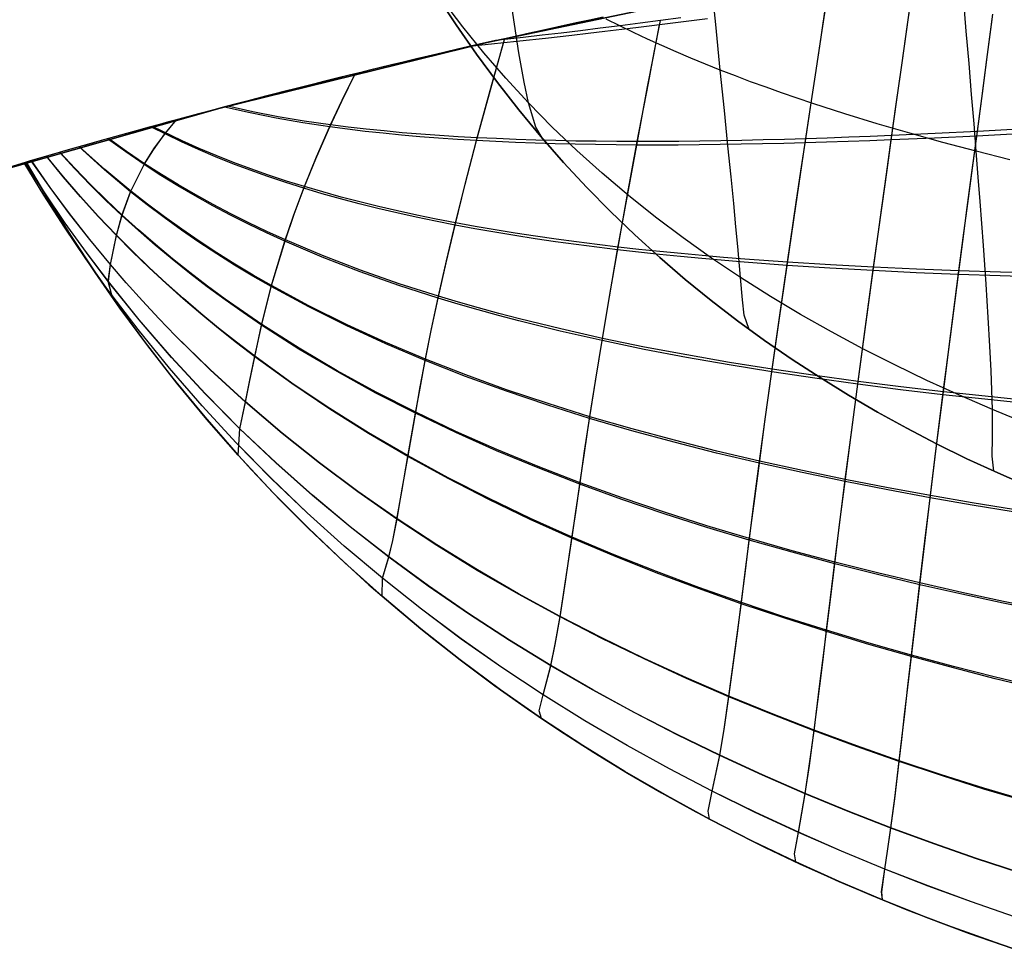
# Model space of a CAD drawing. Header units: millimetres. Extents: x -58 to 58, y -58 to 58.
# Tile 52 of 74: x -15.33 to -8.58, y 46.92 to 53.29. Entities that reach past the tile are written whole.
import ezdxf

# ---------------------------------------------------------------- set-up
doc = ezdxf.new("R2010")
doc.units = ezdxf.units.MM
doc.header["$MEASUREMENT"] = 0
doc.layers.add('Predefinito', color=5, linetype='Continuous')

msp = doc.modelspace()

# ---------------------------------------------------------------- linework, layer by layer
at = {"layer": 'Predefinito', "color": 9}
for points in [[(21.0733, 50.261), (19.326, 50.9584), (17.5556, 51.5951), (15.7642, 52.1703), (13.9541, 52.6833), (12.1274, 53.1336), (10.2862, 53.5205), (8.4327, 53.8437), (6.5692, 54.1026), (4.6979, 54.2971), (2.821, 54.4269), (0.9407, 54.4919), (-0.9407, 54.4919), (-2.821, 54.4269), (-4.6979, 54.2971), (-6.5692, 54.1026), (-8.4327, 53.8437), (-10.2862, 53.5205), (-12.1274, 53.1336), (-13.9541, 52.6833), (-15.7642, 52.1703)], [(-15.7642, 52.1703), (-13.9541, 52.6833), (-12.1274, 53.1336), (-10.2862, 53.5205), (-8.4327, 53.8437), (-6.5692, 54.1026), (-4.6979, 54.2971), (-2.821, 54.4269), (-0.9407, 54.4919), (0.9407, 54.4919), (2.821, 54.4269), (4.6979, 54.2971), (6.5692, 54.1026), (8.4327, 53.8437), (10.2862, 53.5205), (12.1274, 53.1336), (13.9541, 52.6833), (15.7642, 52.1703), (17.5556, 51.5951), (19.326, 50.9584), (21.0733, 50.261)], [(-12.4717, 53.4601), (-12.3368, 53.2539), (-12.1978, 53.0538), (-12.0546, 52.8596), (-11.9074, 52.6713), (-11.7561, 52.4887), (-11.6009, 52.3119), (-11.4418, 52.1406), (-11.2789, 51.9748), (-11.1122, 51.8145), (-10.9418, 51.6595), (-10.7677, 51.5097), (-10.59, 51.3651), (-10.4088, 51.2256), (-10.224, 51.091), (-10.0358, 50.9613), (-9.8443, 50.8365), (-9.6494, 50.7163), (-9.4513, 50.6007), (-9.25, 50.4897), (-9.0455, 50.3831), (-8.8379, 50.2809), (-8.6273, 50.1829), (-8.4138, 50.0891)], [(-8.4138, 50.0891), (-8.6273, 50.1829), (-8.8379, 50.2809), (-9.0455, 50.3831), (-9.25, 50.4897), (-9.4513, 50.6007), (-9.6494, 50.7163), (-9.8443, 50.8365), (-10.0358, 50.9613), (-10.224, 51.091), (-10.4088, 51.2256), (-10.59, 51.3651), (-10.7677, 51.5097), (-10.9418, 51.6595), (-11.1122, 51.8145), (-11.2789, 51.9748), (-11.4418, 52.1406), (-11.6009, 52.3119), (-11.7561, 52.4887), (-11.9074, 52.6713), (-12.0546, 52.8596), (-12.1978, 53.0538), (-12.3368, 53.2539), (-12.4717, 53.4601)], [(-12.4717, 53.4601), (-12.3368, 53.2539), (-12.1978, 53.0538), (-12.0546, 52.8596), (-11.9074, 52.6713), (-11.7561, 52.4887), (-11.6009, 52.3119), (-11.4418, 52.1406), (-11.2789, 51.9748), (-11.1122, 51.8145), (-10.9418, 51.6595), (-10.7677, 51.5097), (-10.59, 51.3651), (-10.4088, 51.2256), (-10.224, 51.091), (-10.0358, 50.9613), (-9.8443, 50.8365), (-9.6494, 50.7163), (-9.4513, 50.6007), (-9.25, 50.4897), (-9.0455, 50.3831), (-8.8379, 50.2809), (-8.6273, 50.1829), (-8.4138, 50.0891)], [(-15.2827, 52.3134), (-16.7613, 51.8585), (-18.2264, 51.3619)], [(-15.2828, 52.3134), (-15.1316, 52.0572), (-14.9751, 51.8064), (-14.8134, 51.5609), (-14.6465, 51.3208), (-14.4747, 51.0863), (-14.2979, 50.8573), (-14.1164, 50.6341), (-13.9301, 50.4165), (-13.7394, 50.2049), (-13.5443, 49.9991), (-13.345, 49.7992), (-13.1417, 49.6053), (-12.9347, 49.4172), (-12.724, 49.2352), (-12.5099, 49.0591), (-12.2925, 48.8889), (-12.0721, 48.7248), (-11.8488, 48.5665), (-11.6229, 48.4141), (-11.3943, 48.2673), (-11.1635, 48.1262), (-10.9304, 47.9907), (-10.6953, 47.8607), (-10.4583, 47.736), (-10.2196, 47.6166), (-9.9793, 47.5024), (-9.7375, 47.3932), (-9.4943, 47.2888), (-9.2497, 47.1893), (-9.004, 47.0943), (-8.5093, 46.9178)]]:
    msp.add_lwpolyline(points, dxfattribs=at)
at = {"layer": 'Predefinito', "color": 9, "extrusion": (0.995325, -0.042595, 0.086687)}
msp.add_lwpolyline([(52.6945, 31.3636), (52.7715, 31.2078)], dxfattribs=at)
at = {"layer": 'Predefinito', "color": 9, "extrusion": (0.995017, -0.042676, -0.090111)}
msp.add_lwpolyline([(52.6384, 346.8748), (52.7248, 347.0563)], dxfattribs=at)
at = {"layer": 'Predefinito', "color": 9, "extrusion": (0, 1, 0)}
msp.add_lwpolyline([(15.2828, 320), (15.2827, 60.0019)], dxfattribs=at)
at = {"layer": 'Predefinito', "color": 9, "extrusion": (1, 0, 0)}
for points in [[(50.4165, 60), (50.4165, 320)], [(48.8889, 60), (48.8889, 320)], [(47.736, 60), (47.736, 320)]]:
    msp.add_lwpolyline(points, dxfattribs=at)
at = {"layer": 'Predefinito', "color": 9}
for points in [[(-10.3288, 51.1664, 60), (-10.3638, 51.2649, 54.8763), (-10.3751, 51.3692, 52.3154), (-10.3883, 51.5223, 49.7557), (-10.4078, 51.7357, 47.1997), (-10.4207, 51.871, 45.9258), (-10.436, 52.0291, 44.6566), (-10.4541, 52.2128, 43.3935), (-10.4752, 52.4247, 42.1379), (-10.4996, 52.6677, 40.8911), (-10.5274, 52.9445, 39.6545), (-10.5591, 53.2573, 38.4302), (-10.5945, 53.6066, 37.2217), (-10.6336, 53.9922, 36.0334), (-10.6765, 54.4139, 34.8696), (-10.6992, 54.6384, 34.2981), (-10.7229, 54.8718, 33.7344), (-10.7476, 55.1142, 33.1788), (-10.7731, 55.3656, 32.6321), (-10.7995, 55.6259, 32.0946), (-10.8268, 55.8952, 31.5669), (-10.855, 56.1733, 31.0496), (-10.8841, 56.4604, 30.5432)], [(-10.3288, 51.1664, 320), (-10.3638, 51.2649, 325.1237), (-10.3751, 51.3692, 327.6846), (-10.3883, 51.5223, 330.2443), (-10.4078, 51.7357, 332.8003), (-10.4207, 51.871, 334.0742), (-10.436, 52.0291, 335.3434), (-10.4541, 52.2128, 336.6065), (-10.4752, 52.4247, 337.8621), (-10.4996, 52.6677, 339.1089), (-10.5274, 52.9445, 340.3455), (-10.5591, 53.2573, 341.5698), (-10.5945, 53.6066, 342.7783), (-10.6336, 53.9922, 343.9666), (-10.6765, 54.4139, 345.1304), (-10.6992, 54.6384, 345.7019), (-10.7229, 54.8718, 346.2656), (-10.7476, 55.1142, 346.8212), (-10.7731, 55.3656, 347.3679), (-10.7995, 55.6259, 347.9054), (-10.8268, 55.8952, 348.4331), (-10.855, 56.1733, 348.9504), (-10.8841, 56.4604, 349.4568)], [(-11.7488, 52.4802, 60), (-11.7923, 52.553, 55.1228), (-11.8412, 52.7195, 50.2476), (-11.8711, 52.8622, 47.8131), (-11.9067, 53.0623, 45.3877), (-11.9496, 53.3356, 42.9795), (-11.9743, 53.5044, 41.7844), (-12.0015, 53.6974, 40.5965), (-12.0312, 53.916, 39.4173), (-12.0635, 54.1605, 38.2493), (-12.0984, 54.4309, 37.0957), (-12.1359, 54.727, 35.9593), (-12.176, 55.0487, 34.8433), (-12.2185, 55.3959, 33.7506), (-12.2637, 55.7686, 32.6842), (-12.3113, 56.1665, 31.6472)], [(-11.7488, 52.4802, 320), (-11.7923, 52.553, 324.8772), (-11.8412, 52.7195, 329.7524), (-11.8711, 52.8622, 332.1869), (-11.9067, 53.0623, 334.6123), (-11.9496, 53.3356, 337.0205), (-11.9743, 53.5044, 338.2156), (-12.0015, 53.6974, 339.4035), (-12.0312, 53.916, 340.5827), (-12.0635, 54.1605, 341.7507), (-12.0984, 54.4309, 342.9043), (-12.1359, 54.727, 344.0407), (-12.176, 55.0487, 345.1567), (-12.2185, 55.3959, 346.2494), (-12.2637, 55.7686, 347.3158), (-12.3113, 56.1665, 348.3528)], [(-10.0111, 47.5172, 59.9964), (-10.0189, 47.5728, 56.1531), (-9.9927, 47.7202, 52.2969), (-9.9456, 47.9866, 48.4276), (-9.9173, 48.1773, 46.4806), (-9.8846, 48.4197, 44.5257), (-9.8461, 48.7248, 42.5668), (-9.8239, 48.9046, 41.5871), (-9.7994, 49.1046, 40.608), (-9.7723, 49.3265, 39.6299), (-9.7422, 49.5721, 38.6535), (-9.7086, 49.8427, 37.6802), (-9.6713, 50.139, 36.7127), (-9.6298, 50.4614, 35.7532), (-9.5838, 50.8107, 34.8034), (-9.5332, 51.1877, 33.8651), (-9.4777, 51.5935, 32.9402), (-9.4173, 52.0291, 32.0309), (-9.3852, 52.2584, 31.5828), (-9.3519, 52.4956, 31.1395), (-9.3174, 52.7409, 30.7011), (-9.2818, 52.9943, 30.2682), (-9.245, 53.2561, 29.8409), (-9.2073, 53.5264, 29.4197)], [(-10.6006, 47.8102, 59.9965), (-10.6112, 47.8654, 56.1773), (-10.5826, 48.002, 52.3462), (-10.5315, 48.2488, 48.5024), (-10.5017, 48.4266, 46.5689), (-10.4683, 48.653, 44.6279), (-10.4295, 48.9387, 42.683), (-10.4075, 49.1071, 41.7103), (-10.3834, 49.2946, 40.738), (-10.3568, 49.5027, 39.7667), (-10.3273, 49.7329, 38.7968), (-10.2946, 49.9867, 37.8296), (-10.258, 50.2644, 36.8678), (-10.2173, 50.5667, 35.9134), (-10.1721, 50.8942, 34.9679), (-10.1222, 51.2476, 34.033), (-10.0672, 51.628, 33.1105), (-10.0072, 52.0363, 32.2024), (-9.9751, 52.2513, 31.7544), (-9.9418, 52.4738, 31.3107), (-9.9072, 52.7038, 30.8717), (-9.8714, 52.9415, 30.4376), (-9.8343, 53.1871, 30.0088), (-9.7961, 53.4408, 29.5855)], [(-10.0111, 47.5172, 320.0036), (-10.0189, 47.5726, 323.8391), (-9.9929, 47.7194, 327.6874), (-9.946, 47.9845, 331.5487), (-9.9177, 48.1743, 333.4915), (-9.8852, 48.4153, 335.4424), (-9.8469, 48.7185, 337.3973), (-9.8248, 48.8972, 338.3749), (-9.8005, 49.0961, 339.3521), (-9.7735, 49.3166, 340.3282), (-9.7436, 49.5605, 341.3027), (-9.7103, 49.8294, 342.2743), (-9.6732, 50.1239, 343.2401), (-9.632, 50.4443, 344.1981), (-9.5864, 50.7915, 345.1465), (-9.5361, 51.1662, 346.0836), (-9.481, 51.5696, 347.0073), (-9.421, 52.0025, 347.9157), (-9.3891, 52.2304, 348.3634), (-9.3561, 52.4662, 348.8065), (-9.3218, 52.7099, 349.2446), (-9.2863, 52.9618, 349.6773), (-9.2498, 53.222, 350.1045), (-9.2123, 53.4906, 350.5256)], [(-8.6544, 50.1951, 60), (-8.6643, 50.2991, 54.7371), (-8.6626, 50.4273, 52.1069), (-8.6637, 50.6182, 49.4783), (-8.6724, 50.884, 46.8543), (-8.6806, 51.0524, 45.5474), (-8.6919, 51.2491, 44.2464), (-8.7066, 51.4776, 42.953), (-8.725, 51.7412, 41.6688), (-8.7474, 52.0435, 40.3958), (-8.7603, 52.2103, 39.764), (-8.7743, 52.3879, 39.1356), (-8.7894, 52.5769, 38.5109), (-8.8058, 52.7773, 37.8905), (-8.8233, 52.989, 37.2751), (-8.842, 53.212, 36.6653), (-8.8619, 53.4464, 36.0619)], [(-8.6544, 50.1951, 320), (-8.6643, 50.2991, 325.2629), (-8.6626, 50.4273, 327.8931), (-8.6637, 50.6182, 330.5217), (-8.6724, 50.884, 333.1457), (-8.6806, 51.0524, 334.4526), (-8.6919, 51.2491, 335.7536), (-8.7066, 51.4776, 337.047), (-8.725, 51.7412, 338.3312), (-8.7474, 52.0435, 339.6042), (-8.7603, 52.2103, 340.236), (-8.7743, 52.3879, 340.8644), (-8.7894, 52.5769, 341.4891), (-8.8058, 52.7773, 342.1095), (-8.8233, 52.989, 342.7249), (-8.842, 53.212, 343.3347), (-8.8619, 53.4464, 343.9381)], [(-8.4365, 50.5248, 49.4591), (-8.6637, 50.6182, 49.4783), (-8.889, 50.7158, 49.5009), (-9.1122, 50.8177, 49.527), (-9.3329, 50.9239, 49.5564), (-9.5508, 51.0345, 49.5893), (-9.7657, 51.1496, 49.6257), (-9.9771, 51.2692, 49.6656), (-10.1847, 51.3934, 49.7089), (-10.3883, 51.5223, 49.7557), (-10.5876, 51.656, 49.8061), (-10.7822, 51.7943, 49.8598), (-10.972, 51.9373, 49.9168), (-11.1568, 52.0848, 49.9771), (-11.3363, 52.2368, 50.0403), (-11.5104, 52.3934, 50.1066), (-11.6787, 52.5543, 50.1758), (-11.8412, 52.7195, 50.2476), (-11.9975, 52.8891, 50.3222), (-12.1477, 53.0628, 50.3992), (-12.2916, 53.2406, 50.4787), (-12.4291, 53.4223, 50.5604)], [(-8.4365, 50.5248, 330.5409), (-8.6637, 50.6182, 330.5217), (-8.889, 50.7158, 330.4991), (-9.1122, 50.8177, 330.473), (-9.3329, 50.9239, 330.4436), (-9.5508, 51.0345, 330.4107), (-9.7657, 51.1496, 330.3743), (-9.9771, 51.2692, 330.3344), (-10.1847, 51.3934, 330.2911), (-10.3883, 51.5223, 330.2443), (-10.5876, 51.656, 330.1939), (-10.7822, 51.7943, 330.1402), (-10.972, 51.9373, 330.0832), (-11.1568, 52.0848, 330.0229), (-11.3363, 52.2368, 329.9597), (-11.5104, 52.3934, 329.8934), (-11.6787, 52.5543, 329.8242), (-11.8412, 52.7195, 329.7524), (-11.9975, 52.8891, 329.6778), (-12.1477, 53.0628, 329.6008), (-12.2916, 53.2406, 329.5213), (-12.4291, 53.4223, 329.4396)], [(-10.6006, 47.8102, 320.0035), (-10.6112, 47.8652, 323.8148), (-10.5828, 48.0012, 327.6382), (-10.5319, 48.2469, 331.4739), (-10.5022, 48.4237, 333.4034), (-10.4689, 48.6489, 335.3404), (-10.4303, 48.9328, 337.2813), (-10.4084, 49.1003, 338.252), (-10.3844, 49.2866, 339.2223), (-10.358, 49.4933, 340.1917), (-10.3287, 49.7221, 341.1597), (-10.2962, 49.9742, 342.1251), (-10.2599, 50.2503, 343.0852), (-10.2195, 50.5507, 344.0381), (-10.1746, 50.8761, 344.9822), (-10.1251, 51.2274, 345.9158), (-10.0705, 51.6055, 346.8371), (-10.0109, 52.0114, 347.7443), (-9.946, 52.4461, 348.6352), (-9.9116, 52.6747, 349.0739), (-9.876, 52.911, 349.5078), (-9.8392, 53.1551, 349.9364), (-9.8012, 53.4072, 350.3595)], [(-12.2449, 53.1066, 349.0382), (-12.1459, 53.1293, 349.1459), (-12.0447, 53.1524, 349.2511), (-11.9412, 53.1757, 349.3539), (-11.8354, 53.1994, 349.4541), (-11.7273, 53.2234, 349.5517), (-11.6168, 53.2476, 349.6467), (-11.504, 53.2721, 349.739), (-11.3888, 53.2968, 349.8287)], [(-10.6158, 53.2966, 350.0433), (-10.8529, 53.2659, 349.9307), (-11.0873, 53.2366, 349.8094), (-11.2033, 53.2224, 349.7456), (-11.3182, 53.2086, 349.6797), (-11.4321, 53.1951, 349.6117), (-11.5449, 53.182, 349.5415), (-11.725, 53.1615, 349.4235), (-11.9017, 53.1421, 349.3002), (-12.075, 53.1238, 349.1717), (-12.2449, 53.1066, 349.0382)], [(-12.0688, 53.1469, 30.7736), (-11.9243, 53.1795, 30.6299), (-11.7697, 53.2139, 30.4862), (-11.6882, 53.2319, 30.4143), (-11.6037, 53.2504, 30.3425), (-11.516, 53.2694, 30.2706), (-11.4246, 53.2891, 30.1988), (-11.3294, 53.3094, 30.1268)], [(-10.7987, 53.3016, 29.9902), (-10.9384, 53.2832, 30.06), (-11.0769, 53.2653, 30.1329), (-11.2143, 53.2478, 30.2088), (-11.3503, 53.2308, 30.2877), (-11.4848, 53.2144, 30.3696), (-11.6178, 53.1984, 30.4544), (-11.749, 53.183, 30.5421), (-11.8784, 53.1681, 30.6326), (-12.0688, 53.1469, 30.7736)], [(-8.5451, 52.3299, 39.1011), (-8.7743, 52.3879, 39.1356), (-9.0021, 52.4483, 39.1766), (-9.2283, 52.5111, 39.2244), (-9.4523, 52.5764, 39.279), (-9.6739, 52.6444, 39.3404), (-9.8927, 52.715, 39.4086), (-10.1081, 52.7885, 39.4837), (-10.2144, 52.8264, 39.5238), (-10.3198, 52.865, 39.5657), (-10.4242, 52.9043, 39.6092), (-10.5274, 52.9445, 39.6545), (-10.6296, 52.9854, 39.7016), (-10.7306, 53.0271, 39.7503), (-10.8304, 53.0696, 39.8007), (-10.9289, 53.1129, 39.8528), (-11.0262, 53.157, 39.9064), (-11.1222, 53.2019, 39.9617), (-11.2168, 53.2476, 40.0186), (-11.31, 53.2942, 40.077)], [(-8.5451, 52.3299, 340.8989), (-8.7743, 52.3879, 340.8644), (-9.0021, 52.4483, 340.8234), (-9.2283, 52.5111, 340.7756), (-9.4523, 52.5764, 340.721), (-9.6739, 52.6444, 340.6596), (-9.8927, 52.715, 340.5914), (-10.1081, 52.7885, 340.5163), (-10.2144, 52.8264, 340.4762), (-10.3198, 52.865, 340.4343), (-10.4242, 52.9043, 340.3908), (-10.5274, 52.9445, 340.3455), (-10.6296, 52.9854, 340.2984), (-10.7306, 53.0271, 340.2497), (-10.8304, 53.0696, 340.1993), (-10.9289, 53.1129, 340.1472), (-11.0262, 53.157, 340.0936), (-11.1222, 53.2019, 340.0383), (-11.2168, 53.2476, 339.9814), (-11.31, 53.2942, 339.923)], [(-9.4169, 47.2568, 320.0035), (-9.4221, 47.3119, 323.8566), (-9.3999, 47.4671, 327.7238), (-9.3812, 47.5902, 329.6618), (-9.3588, 47.7488, 331.6051), (-9.3328, 47.9499, 333.5586), (-9.302, 48.205, 335.5206), (-9.2843, 48.3564, 336.5034), (-9.2647, 48.5258, 337.4866), (-9.2428, 48.7149, 338.4699), (-9.2185, 48.9252, 339.4524), (-9.1914, 49.1585, 340.4339), (-9.1612, 49.4166, 341.4134), (-9.1274, 49.7011, 342.3897), (-9.0898, 50.0127, 343.3598), (-9.0481, 50.3518, 344.3214), (-9.002, 50.7194, 345.2728), (-8.9513, 51.1161, 346.2119), (-8.8958, 51.5432, 347.1367), (-8.8663, 51.7684, 347.593), (-8.8356, 52.0015, 348.0449), (-8.8037, 52.2428, 348.4921), (-8.7706, 52.4924, 348.9342), (-8.7364, 52.7504, 349.371), (-8.7012, 53.0169, 349.802), (-8.665, 53.2922, 350.2269)], [(-9.4169, 47.2568, 59.9965), (-9.422, 47.3121, 56.1355), (-9.3997, 47.468, 52.2603), (-9.381, 47.5916, 50.3184), (-9.3584, 47.751, 48.371), (-9.3324, 47.9531, 46.4133), (-9.3015, 48.2097, 44.4473), (-9.2836, 48.362, 43.4625), (-9.2639, 48.5324, 42.4772), (-9.2419, 48.7226, 41.492), (-9.2175, 48.9343, 40.5074), (-9.1902, 49.169, 39.524), (-9.1597, 49.4288, 38.5426), (-9.1257, 49.7151, 37.5645), (-9.0879, 50.0287, 36.5928), (-9.0458, 50.3699, 35.6297), (-8.9994, 50.7397, 34.677), (-8.9483, 51.1389, 33.7367), (-8.8925, 51.5686, 32.8109), (-8.8628, 51.7951, 32.3541), (-8.8318, 52.0297, 31.9018), (-8.7997, 52.2725, 31.4543), (-8.7665, 52.5236, 31.0119), (-8.7321, 52.7832, 30.575), (-8.6967, 53.0514, 30.1438), (-8.6602, 53.3283, 29.7188)], [(-11.753, 48.5009, 59.9973), (-11.7693, 48.5532, 56.2464), (-11.7408, 48.6625, 52.4838), (-11.6882, 48.8623, 48.7086), (-11.6582, 49.0097, 46.8106), (-11.6251, 49.1996, 44.906), (-11.5875, 49.4409, 42.9981), (-11.5429, 49.7429, 41.0897), (-11.5172, 49.9199, 40.1362), (-11.4887, 50.1159, 39.1837), (-11.4569, 50.3321, 38.2333), (-11.4211, 50.5688, 37.2873), (-11.3806, 50.8264, 36.3473), (-11.3352, 51.1056, 35.4146), (-11.2844, 51.407, 34.4908), (-11.2278, 51.7316, 33.5773), (-11.1651, 52.0803, 32.6756), (-11.096, 52.4543, 31.7876), (-11.0204, 52.8548, 30.915), (-10.9802, 53.0654, 30.4852), (-10.9384, 53.2832, 30.06)], [(-11.753, 48.5009, 320.0027), (-11.7693, 48.5531, 323.7459), (-11.741, 48.6619, 327.5008), (-11.6886, 48.8608, 331.2682), (-11.6586, 49.0073, 333.1622), (-11.6257, 49.1961, 335.0628), (-11.5882, 49.4359, 336.9669), (-11.5439, 49.7361, 338.8714), (-11.5184, 49.9119, 339.8229), (-11.4901, 50.1067, 340.7735), (-11.4585, 50.3215, 341.7221), (-11.4229, 50.5567, 342.6665), (-11.3828, 50.8127, 343.6049), (-11.3377, 51.0902, 344.5361), (-11.2873, 51.3898, 345.4586), (-11.2312, 51.7125, 346.3708), (-11.169, 52.059, 347.2714), (-11.1005, 52.4307, 348.1585), (-11.0254, 52.8287, 349.0303), (-10.9855, 53.038, 349.4598), (-10.9439, 53.2544, 349.8848)], [(-12.2449, 53.1066, 349.0382), (-12.3443, 53.0836, 348.9248), (-12.4393, 53.0614, 348.8115), (-12.5301, 53.04, 348.6981), (-12.617, 53.0194, 348.5847), (-12.7002, 52.9996, 348.4713), (-12.7799, 52.9804, 348.3579), (-12.8564, 52.9619, 348.2445), (-12.9299, 52.944, 348.1312), (-13.0004, 52.9267, 348.0178), (-13.0682, 52.91, 347.9044), (-13.1962, 52.8783, 347.6776), (-13.3148, 52.8485, 347.4508), (-13.425, 52.8206, 347.224), (-13.5275, 52.7945, 346.9973), (-13.6231, 52.7699, 346.7705), (-13.7123, 52.7468, 346.5437), (-13.7957, 52.725, 346.3169), (-13.8738, 52.7045, 346.0901), (-13.9472, 52.6852, 345.8633), (-14.0812, 52.6495, 345.4098), (-14.2006, 52.6174, 344.9557), (-14.3071, 52.5886, 344.5016), (-14.4027, 52.5625, 344.0475), (-14.4889, 52.5388, 343.5934), (-14.6374, 52.4976, 342.6852), (-14.7597, 52.4633, 341.777), (-14.8614, 52.4346, 340.8702), (-14.9456, 52.4107, 339.9634), (-15.0735, 52.374, 338.1497), (-15.2206, 52.3315, 334.5221), (-15.2828, 52.3134, 320)], [(-12.0688, 53.1469, 30.7736), (-12.1807, 53.1214, 30.8914), (-12.2894, 53.0963, 31.0118), (-12.3951, 53.0718, 31.135), (-12.498, 53.0477, 31.261), (-12.6009, 53.0233, 31.3937), (-12.7005, 52.9995, 31.529), (-12.7975, 52.9762, 31.6675), (-12.8912, 52.9535, 31.8084), (-12.9821, 52.9312, 31.9523), (-13.0698, 52.9096, 32.0983), (-13.1551, 52.8885, 32.2476), (-13.2372, 52.868, 32.3988), (-13.3135, 52.8488, 32.5466), (-13.3869, 52.8302, 32.6958), (-13.4576, 52.8123, 32.8464), (-13.5256, 52.7949, 32.9985), (-13.6433, 52.7646, 33.2797), (-13.7525, 52.7363, 33.564), (-13.854, 52.7097, 33.8512), (-13.9487, 52.6848, 34.1414), (-14.0278, 52.6638, 34.4025), (-14.1019, 52.644, 34.665), (-14.237, 52.6076, 35.1938), (-14.3505, 52.5767, 35.6988), (-14.4487, 52.5498, 36.1888), (-14.5353, 52.5259, 36.6714), (-14.6124, 52.5045, 37.1483), (-14.7432, 52.468, 38.0889), (-14.8972, 52.4247, 39.497), (-15.0103, 52.3922, 40.8713), (-15.1179, 52.3613, 42.6779), (-15.256, 52.3213, 47.1025), (-15.2827, 52.3134, 60.0019)], [(-12.8434, 49.3376, 320.0014), (-12.8429, 49.4615, 327.313), (-12.7982, 49.6068, 330.9887), (-12.7722, 49.7189, 332.8355), (-12.743, 49.8662, 334.6878), (-12.709, 50.0558, 336.5429), (-12.6676, 50.2951, 338.3988), (-12.616, 50.5919, 340.2533), (-12.5848, 50.7643, 341.179), (-12.549, 50.9532, 342.1015), (-12.5078, 51.1589, 343.0194), (-12.4605, 51.3818, 343.9317), (-12.4065, 51.6226, 344.8373), (-12.3451, 51.8822, 345.7349), (-12.2756, 52.1614, 346.6233), (-12.1974, 52.4616, 347.5012), (-12.1098, 52.784, 348.3669), (-12.0126, 53.1303, 349.2189)], [(-12.8433, 49.3376, 59.9986), (-12.8427, 49.4619, 52.672), (-12.7979, 49.608, 48.9887), (-12.7718, 49.7207, 47.138), (-12.7425, 49.869, 45.2819), (-12.7083, 50.0598, 43.4229), (-12.6667, 50.3006, 41.5633), (-12.6146, 50.5993, 39.705), (-12.5833, 50.7729, 38.7775), (-12.5471, 50.9629, 37.8533), (-12.5055, 51.1698, 36.9338), (-12.4578, 51.3941, 36.0199), (-12.4033, 51.6364, 35.1129), (-12.3414, 51.8976, 34.2139), (-12.2712, 52.1786, 33.3243), (-12.1923, 52.4807, 32.4453), (-12.1039, 52.8052, 31.5786), (-12.0059, 53.1538, 30.7259)], [(-13.8312, 50.3055, 60.0001), (-13.8183, 50.4858, 49.3329), (-13.7795, 50.6697, 45.7439), (-13.7525, 50.8077, 43.9453), (-13.7168, 50.9832, 42.146), (-13.6687, 51.2016, 40.3472), (-13.6019, 51.4671, 38.5523), (-13.5075, 51.7806, 36.7699), (-13.4471, 51.9563, 35.8854), (-13.3763, 52.1455, 35.0064), (-13.2934, 52.3493, 34.1339), (-13.197, 52.569, 33.269), (-13.1178, 52.7391, 32.6476), (-13.0302, 52.9194, 32.0314)], [(-13.8312, 50.3055, 319.9999), (-13.8185, 50.485, 330.6452), (-13.7799, 50.6678, 334.2268), (-13.753, 50.8049, 336.0217), (-13.7176, 50.9793, 337.8172), (-13.67, 51.1962, 339.6124), (-13.6038, 51.4601, 341.4038), (-13.5104, 51.7717, 343.183), (-13.4507, 51.9463, 344.066), (-13.3806, 52.1343, 344.9435), (-13.2987, 52.3368, 345.8146), (-13.2033, 52.555, 346.6783), (-13.1213, 52.7317, 347.3262), (-13.0302, 52.9194, 347.9684)], [(-8.488, 52.5073, 348.9838), (-8.7706, 52.4924, 348.9342), (-9.0608, 52.4786, 348.8755), (-9.3561, 52.4662, 348.8065), (-9.5041, 52.4605, 348.7678), (-9.6518, 52.4553, 348.7264), (-9.7991, 52.4505, 348.6822), (-9.946, 52.4461, 348.6352), (-10.0924, 52.4422, 348.5854), (-10.2383, 52.4388, 348.5329), (-10.3836, 52.4359, 348.4776), (-10.5283, 52.4336, 348.4194), (-10.6724, 52.4319, 348.3584), (-10.8158, 52.4308, 348.2946), (-10.9585, 52.4304, 348.228), (-11.1005, 52.4307, 348.1585), (-11.2416, 52.4317, 348.0861), (-11.3818, 52.4335, 348.0108), (-11.521, 52.4361, 347.9327), (-11.659, 52.4395, 347.8518), (-11.7957, 52.4437, 347.7682), (-11.9311, 52.4488, 347.6818), (-12.065, 52.4547, 347.5928), (-12.1974, 52.4616, 347.5012), (-12.3282, 52.4693, 347.4069), (-12.4575, 52.4781, 347.3102), (-12.5853, 52.4879, 347.2109), (-12.7117, 52.4988, 347.1091), (-12.8367, 52.5109, 347.005), (-12.9603, 52.5243, 346.8984), (-13.0825, 52.539, 346.7895), (-13.2033, 52.555, 346.6783), (-13.3886, 52.583, 346.5006), (-13.5705, 52.6148, 346.3177), (-13.7488, 52.6508, 346.1297), (-13.9238, 52.6913, 345.937)], [(-8.4839, 52.5393, 30.9624), (-8.7665, 52.5236, 31.0119), (-9.0566, 52.5089, 31.0705), (-9.3519, 52.4956, 31.1395), (-9.5, 52.4896, 31.1781), (-9.6477, 52.4839, 31.2196), (-9.795, 52.4786, 31.2637), (-9.9418, 52.4738, 31.3107), (-10.0882, 52.4694, 31.3605), (-10.2341, 52.4655, 31.413), (-10.3794, 52.4621, 31.4684), (-10.524, 52.4593, 31.5265), (-10.6681, 52.4571, 31.5875), (-10.8115, 52.4555, 31.6514), (-10.9541, 52.4546, 31.7181), (-11.096, 52.4543, 31.7876), (-11.2371, 52.4548, 31.86), (-11.3773, 52.4561, 31.9353), (-11.5164, 52.4581, 32.0135), (-11.6543, 52.461, 32.0944), (-11.7909, 52.4646, 32.1781), (-11.9262, 52.4691, 32.2645), (-12.06, 52.4745, 32.3536), (-12.1923, 52.4807, 32.4453), (-12.3229, 52.4878, 32.5396), (-12.4521, 52.496, 32.6365), (-12.5798, 52.5051, 32.7359), (-12.7061, 52.5154, 32.8377), (-12.8309, 52.5269, 32.942), (-12.9543, 52.5396, 33.0486), (-13.0763, 52.5536, 33.1577), (-13.197, 52.569, 33.269), (-13.3782, 52.5952, 33.4431), (-13.556, 52.6251, 33.6222), (-13.7305, 52.659, 33.8062), (-13.9018, 52.6971, 33.9948)], [(-14.6923, 51.3855, 319.9979), (-14.7202, 51.495, 330.2525), (-14.7055, 51.6108, 333.698), (-14.6653, 51.8102, 337.148), (-14.6271, 51.9473, 338.873), (-14.5675, 52.1104, 340.5963), (-14.4748, 52.2971, 342.3128), (-14.4113, 52.3989, 343.1674), (-14.333, 52.5067, 344.0191), (-14.2524, 52.6034, 344.7407)], [(-14.6923, 51.3854, 60.0021), (-14.7201, 51.4954, 49.7264), (-14.7053, 51.6121, 46.2738), (-14.6647, 51.8128, 42.8167), (-14.626, 51.9506, 41.0882), (-14.5657, 52.1147, 39.3615), (-14.4717, 52.3023, 37.6417), (-14.4074, 52.4047, 36.7855), (-14.328, 52.513, 35.9322), (-14.2524, 52.6035, 35.259)], [(-8.3331, 51.5254, 347.2321), (-8.6113, 51.5334, 347.1879), (-8.8958, 51.5432, 347.1367), (-9.1864, 51.5552, 347.0769), (-9.481, 51.5696, 347.0073), (-9.7763, 51.5863, 346.9274), (-10.0705, 51.6055, 346.8371), (-10.3634, 51.6274, 346.7364), (-10.6547, 51.6523, 346.6252), (-10.7997, 51.666, 346.5656), (-10.9441, 51.6806, 346.5033), (-11.0879, 51.696, 346.4384), (-11.2312, 51.7125, 346.3708), (-11.3739, 51.7299, 346.3005), (-11.5157, 51.7483, 346.2275), (-11.6567, 51.7679, 346.1519), (-11.7967, 51.7885, 346.0736), (-11.9357, 51.8102, 345.9927), (-12.0734, 51.833, 345.9093), (-12.21, 51.857, 345.8233), (-12.3451, 51.8822, 345.7349), (-12.4789, 51.9086, 345.6441), (-12.6115, 51.9363, 345.5509), (-12.7428, 51.9653, 345.4553), (-12.8728, 51.9959, 345.3574), (-13.0016, 52.028, 345.2572), (-13.1292, 52.0617, 345.1548), (-13.2555, 52.0971, 345.0503), (-13.3806, 52.1343, 344.9435), (-13.5045, 52.1734, 344.8347), (-13.627, 52.2144, 344.7238), (-13.7482, 52.2575, 344.6109), (-13.868, 52.3026, 344.4961), (-13.9863, 52.35, 344.3794), (-14.1033, 52.3998, 344.261), (-14.2189, 52.452, 344.1409), (-14.4289, 52.5553, 343.9144)], [(-8.3299, 51.5521, 32.7155), (-8.608, 51.5594, 32.7596), (-8.8925, 51.5686, 32.8109), (-9.183, 51.5799, 32.8707), (-9.4777, 51.5935, 32.9402), (-9.773, 51.6096, 33.0202), (-10.0672, 51.628, 33.1105), (-10.3601, 51.6491, 33.2113), (-10.506, 51.6608, 33.2657), (-10.6514, 51.6732, 33.3227), (-10.7963, 51.6865, 33.3823), (-10.9407, 51.7006, 33.4446), (-11.0846, 51.7156, 33.5096), (-11.2278, 51.7316, 33.5773), (-11.3704, 51.7486, 33.6476), (-11.5122, 51.7666, 33.7207), (-11.6532, 51.7857, 33.7965), (-11.7931, 51.8058, 33.8749), (-11.932, 51.8271, 33.9559), (-12.0698, 51.8494, 34.0394), (-12.2063, 51.8729, 34.1254), (-12.3414, 51.8976, 34.2139), (-12.4751, 51.9235, 34.3049), (-12.6076, 51.9507, 34.3982), (-12.7388, 51.9792, 34.4939), (-12.8688, 52.0093, 34.592), (-12.9975, 52.0408, 34.6922), (-13.125, 52.074, 34.7948), (-13.2512, 52.1089, 34.8995), (-13.3763, 52.1455, 35.0064), (-13.5, 52.184, 35.1154), (-13.6225, 52.2245, 35.2265), (-13.7435, 52.2669, 35.3395), (-13.8632, 52.3115, 35.4545), (-13.9815, 52.3583, 35.5713), (-14.0985, 52.4074, 35.6899), (-14.2139, 52.459, 35.8102), (-14.4182, 52.5582, 36.0309)], [(-8.52, 49.9162, 343.4504), (-8.8029, 49.9627, 343.4082), (-9.0898, 50.0127, 343.3598), (-9.3803, 50.0663, 343.3041), (-9.6732, 50.1239, 343.2401), (-9.9667, 50.1851, 343.1672), (-10.2599, 50.2503, 343.0852), (-10.5525, 50.3197, 342.9943), (-10.844, 50.3936, 342.8942), (-11.1343, 50.4725, 342.785), (-11.4229, 50.5567, 342.6665), (-11.7095, 50.6467, 342.5387), (-11.9933, 50.7427, 342.4018), (-12.2734, 50.8448, 342.2559), (-12.549, 50.9532, 342.1015), (-12.8199, 51.0684, 341.9388), (-13.0861, 51.1908, 341.768), (-13.3475, 51.3212, 341.5896), (-13.6038, 51.4601, 341.4038), (-13.73, 51.5329, 341.3083), (-13.8547, 51.6081, 341.2111), (-13.9778, 51.6856, 341.1122), (-14.0993, 51.7656, 341.0119), (-14.2191, 51.848, 340.91), (-14.3371, 51.9329, 340.8068), (-14.4533, 52.0204, 340.7022), (-14.5675, 52.1104, 340.5963), (-14.7465, 52.2605, 340.4243), (-14.9205, 52.418, 340.2494)], [(-8.5181, 49.9331, 36.502), (-8.801, 49.9791, 36.5443), (-9.0879, 50.0287, 36.5928), (-9.3783, 50.0819, 36.6485), (-9.6713, 50.139, 36.7127), (-9.9648, 50.1998, 36.7857), (-10.258, 50.2644, 36.8678), (-10.5506, 50.3333, 36.9589), (-10.8421, 50.4067, 37.0592), (-11.1324, 50.4851, 37.1686), (-11.4211, 50.5688, 37.2873), (-11.7077, 50.6582, 37.4153), (-11.9914, 50.7536, 37.5525), (-12.2715, 50.8551, 37.6986), (-12.5471, 50.9629, 37.8533), (-12.818, 51.0774, 38.0164), (-13.0842, 51.1992, 38.1874), (-13.3456, 51.3289, 38.3662), (-13.6019, 51.4671, 38.5523), (-13.7281, 51.5397, 38.648), (-13.8528, 51.6145, 38.7455), (-13.9759, 51.6916, 38.8445), (-14.0974, 51.7712, 38.9451), (-14.2172, 51.8533, 39.0471), (-14.3352, 51.9379, 39.1506), (-14.4514, 52.025, 39.2554), (-14.5657, 52.1147, 39.3615), (-14.7436, 52.2632, 39.5327), (-14.9166, 52.4192, 39.7068)], [(-8.4352, 50.6593, 345.3674), (-8.7161, 50.688, 345.3234), (-9.002, 50.7194, 345.2728), (-9.2926, 50.7538, 345.2142), (-9.5864, 50.7915, 345.1465), (-9.8808, 50.8322, 345.0692), (-10.1746, 50.8761, 344.9822), (-10.4676, 50.9236, 344.8855), (-10.7592, 50.9748, 344.7789), (-11.0494, 51.0302, 344.6625), (-11.3377, 51.0902, 344.5361), (-11.6238, 51.1551, 344.3996), (-11.9068, 51.2253, 344.2532), (-12.0469, 51.2623, 344.1763), (-12.1859, 51.3007, 344.0971), (-12.3238, 51.3406, 344.0156), (-12.4605, 51.3818, 343.9317), (-12.7301, 51.4687, 343.7573), (-12.995, 51.5623, 343.5742), (-13.2551, 51.663, 343.3826), (-13.5104, 51.7717, 343.183), (-13.6362, 51.8291, 343.0803), (-13.7605, 51.8888, 342.9757), (-13.8835, 51.9507, 342.8693), (-14.0049, 52.015, 342.7611), (-14.1248, 52.0817, 342.6513), (-14.2431, 52.1509, 342.54), (-14.3598, 52.2226, 342.4271), (-14.4748, 52.2971, 342.3128), (-14.6009, 52.3832, 342.1838), (-14.7249, 52.4731, 342.0532)], [(-8.4327, 50.6807, 34.5823), (-8.7135, 50.7089, 34.6263), (-8.9994, 50.7397, 34.677), (-9.29, 50.7736, 34.7356), (-9.5838, 50.8107, 34.8034), (-9.8783, 50.8508, 34.8808), (-10.1721, 50.8942, 34.9679), (-10.465, 50.9409, 35.0647), (-10.7567, 50.9915, 35.1714), (-11.0469, 51.0463, 35.288), (-11.3352, 51.1056, 35.4146), (-11.6212, 51.1698, 35.5513), (-11.9042, 51.2392, 35.698), (-12.0443, 51.2758, 35.7749), (-12.1833, 51.3139, 35.8543), (-12.3212, 51.3533, 35.9359), (-12.4578, 51.3941, 36.0199), (-12.7274, 51.4803, 36.1946), (-12.9922, 51.573, 36.3781), (-13.2522, 51.6729, 36.5699), (-13.5075, 51.7806, 36.7699), (-13.6332, 51.8376, 36.8728), (-13.7575, 51.8969, 36.9776), (-13.8804, 51.9583, 37.0842), (-14.0019, 52.0221, 37.1925), (-14.1218, 52.0884, 37.3025), (-14.2401, 52.1571, 37.4141), (-14.3567, 52.2284, 37.5272), (-14.4717, 52.3023, 37.6417), (-14.5961, 52.3868, 37.7692), (-14.7186, 52.4748, 37.8982)], [(-8.0795, 48.6376, 339.589), (-8.6439, 48.7729, 339.5288), (-8.9301, 48.8468, 339.4932), (-9.2185, 48.9252, 339.4524), (-9.5089, 49.0082, 339.4057), (-9.8005, 49.0961, 339.3521), (-10.0925, 49.1888, 339.2909), (-10.3844, 49.2866, 339.2223), (-10.6758, 49.3899, 339.146), (-10.9664, 49.4989, 339.0621), (-11.2559, 49.6142, 338.9706), (-11.5439, 49.7361, 338.8714), (-11.8299, 49.865, 338.7644), (-12.113, 50.0011, 338.6498), (-12.3925, 50.1444, 338.5278), (-12.6676, 50.2951, 338.3988), (-12.9378, 50.4535, 338.2629), (-13.2031, 50.6199, 338.1204), (-13.4631, 50.7951, 337.9718), (-13.7176, 50.9793, 337.8172), (-13.8426, 51.0749, 337.7378), (-13.9659, 51.1729, 337.6571), (-14.0874, 51.2732, 337.5751), (-14.2071, 51.3759, 337.4919), (-14.3248, 51.481, 337.4075), (-14.4405, 51.5884, 337.322), (-14.554, 51.6981, 337.2355), (-14.6653, 51.8102, 337.148), (-14.7897, 51.9412, 337.047), (-14.9111, 52.0753, 336.9449), (-15.0295, 52.2128, 336.8418), (-15.1448, 52.3535, 336.7378)], [(-8.0786, 48.6476, 40.3706), (-8.6429, 48.7825, 40.4308), (-8.9291, 48.8561, 40.4666), (-9.2175, 48.9343, 40.5074), (-9.5078, 49.017, 40.5542), (-9.7994, 49.1046, 40.608), (-10.0915, 49.1971, 40.6692), (-10.3834, 49.2946, 40.738), (-10.6748, 49.3976, 40.8145), (-10.9654, 49.5064, 40.8985), (-11.2549, 49.6214, 40.9902), (-11.5429, 49.7429, 41.0897), (-11.8289, 49.8715, 41.1969), (-12.112, 50.0072, 41.3117), (-12.3916, 50.1502, 41.434), (-12.6667, 50.3006, 41.5633), (-12.9369, 50.4586, 41.6995), (-13.2022, 50.6247, 41.8422), (-13.4623, 50.7994, 41.9911), (-13.7168, 50.9832, 42.146), (-13.8418, 51.0787, 42.2256), (-13.9651, 51.1765, 42.3065), (-14.0866, 51.2767, 42.3887), (-14.2063, 51.3792, 42.4721), (-14.3241, 51.4841, 42.5567), (-14.4398, 51.5913, 42.6423), (-14.5533, 51.7008, 42.729), (-14.6647, 51.8128, 42.8167), (-14.7888, 51.9432, 42.9177), (-14.91, 52.0768, 43.0197), (-15.0282, 52.2137, 43.1228), (-15.1433, 52.354, 43.2268)], [(-8.03, 49.1775, 341.5638), (-8.5888, 49.2895, 341.4976), (-8.8735, 49.351, 341.4583), (-9.1612, 49.4166, 341.4134), (-9.4515, 49.4864, 341.3619), (-9.7436, 49.5605, 341.3027), (-10.0363, 49.639, 341.2353), (-10.3287, 49.7221, 341.1597), (-10.6207, 49.81, 341.0757), (-10.9118, 49.9031, 340.9834), (-11.2017, 50.0019, 340.8827), (-11.4901, 50.1067, 340.7735), (-11.7765, 50.2179, 340.6558), (-12.0602, 50.3357, 340.5297), (-12.3403, 50.4604, 340.3954), (-12.616, 50.5919, 340.2533), (-12.8869, 50.7307, 340.1036), (-13.153, 50.8773, 339.9467), (-13.4141, 51.0323, 339.7829), (-13.67, 51.1962, 339.6124), (-13.7958, 51.2817, 339.5248), (-13.92, 51.3695, 339.4356), (-14.0425, 51.4597, 339.3451), (-14.1633, 51.5523, 339.2531), (-14.2822, 51.6474, 339.1599), (-14.3992, 51.7449, 339.0654), (-14.5142, 51.8448, 338.9698), (-14.6271, 51.9473, 338.873), (-14.7369, 52.0514, 338.776), (-14.8447, 52.1581, 338.6781), (-14.9503, 52.2675, 338.5793), (-15.0536, 52.3797, 338.4796)], [(-8.0287, 49.1909, 38.3919), (-8.5874, 49.3023, 38.4582), (-8.8721, 49.3636, 38.4976), (-9.1597, 49.4288, 38.5426), (-9.45, 49.4983, 38.5942), (-9.7422, 49.5721, 38.6535), (-10.0348, 49.6502, 38.721), (-10.3273, 49.7329, 38.7968), (-10.6193, 49.8204, 38.8809), (-10.9104, 49.9132, 38.9734), (-11.2003, 50.0115, 39.0743), (-11.4887, 50.1159, 39.1837), (-11.7752, 50.2267, 39.3017), (-12.0589, 50.3441, 39.4281), (-12.3389, 50.4682, 39.5626), (-12.6146, 50.5993, 39.705), (-12.8856, 50.7376, 39.855), (-13.1517, 50.8838, 40.0122), (-13.4129, 51.0382, 40.1764), (-13.6687, 51.2016, 40.3472), (-13.7945, 51.2869, 40.435), (-13.9187, 51.3744, 40.5244), (-14.0413, 51.4644, 40.6151), (-14.1621, 51.5567, 40.7072), (-14.281, 51.6515, 40.8007), (-14.3981, 51.7487, 40.8953), (-14.5131, 51.8484, 40.9912), (-14.626, 51.9506, 41.0882), (-14.7355, 52.0541, 41.185), (-14.8428, 52.1602, 41.2827), (-14.9481, 52.2689, 41.3814), (-15.0512, 52.3804, 41.4809)], [(-8.511, 47.1411, 52.2239), (-8.8068, 47.2436, 52.2341), (-9.1031, 47.3524, 52.2461), (-9.3997, 47.468, 52.2603), (-9.6964, 47.5905, 52.2771), (-9.9927, 47.7202, 52.2969), (-10.2883, 47.8573, 52.3199), (-10.5826, 48.002, 52.3462), (-10.8753, 48.1546, 52.3757), (-11.1662, 48.3153, 52.4085), (-11.4548, 48.4845, 52.4445), (-11.7408, 48.6625, 52.4838), (-12.0235, 48.8495, 52.5263), (-12.3021, 49.0454, 52.5719), (-12.5754, 49.2496, 52.6205), (-12.8427, 49.4619, 52.672), (-13.1034, 49.682, 52.7261), (-13.3575, 49.9102, 52.7828), (-13.6048, 50.1464, 52.8418), (-13.845, 50.3905, 52.9029), (-14.0774, 50.6425, 52.9661), (-14.3015, 50.9017, 53.0311), (-14.5167, 51.1673, 53.0976), (-14.7226, 51.4389, 53.1655), (-14.8746, 51.6516, 53.2185), (-15.0211, 51.8676, 53.2722), (-15.1621, 52.0868, 53.3263), (-15.2975, 52.309, 53.3809)], [(-8.5111, 47.1402, 327.7602), (-8.8069, 47.2427, 327.75), (-9.1032, 47.3516, 327.738), (-9.3999, 47.4671, 327.7238), (-9.6966, 47.5896, 327.7071), (-9.9929, 47.7194, 327.6874), (-10.2884, 47.8565, 327.6644), (-10.5828, 48.0012, 327.6382), (-10.8755, 48.1538, 327.6087), (-11.1664, 48.3146, 327.576), (-11.455, 48.4839, 327.54), (-11.741, 48.6619, 327.5008), (-12.0237, 48.849, 327.4584), (-12.3022, 49.0448, 327.4129), (-12.5756, 49.2491, 327.3644), (-12.8429, 49.4615, 327.313), (-13.1036, 49.6817, 327.259), (-13.3577, 49.9099, 327.2025), (-13.6049, 50.1461, 327.1436), (-13.8451, 50.3903, 327.0825), (-14.0775, 50.6423, 327.0195), (-14.3015, 50.9015, 326.9547), (-14.5167, 51.1672, 326.8883), (-14.7226, 51.4388, 326.8205), (-14.8746, 51.6515, 326.7676), (-15.0211, 51.8675, 326.714), (-15.1621, 52.0868, 326.66), (-15.2975, 52.309, 326.6055)], [(-8.1902, 47.3493, 331.6784), (-8.7728, 47.5377, 331.6468), (-9.0655, 47.6403, 331.6275), (-9.3588, 47.7488, 331.6051), (-9.6523, 47.8635, 331.579), (-9.946, 47.9845, 331.5487), (-10.2393, 48.1123, 331.5136), (-10.5319, 48.2469, 331.4739), (-10.8235, 48.3887, 331.4296), (-11.1137, 48.5381, 331.3805), (-11.4022, 48.6953, 331.3267), (-11.6886, 48.8608, 331.2682), (-11.9723, 49.0348, 331.2051), (-12.2524, 49.2173, 331.1373), (-12.528, 49.408, 331.0651), (-12.7982, 49.6068, 330.9887), (-13.0626, 49.8137, 330.9083), (-13.321, 50.029, 330.8241), (-13.5731, 50.2527, 330.7363), (-13.8185, 50.485, 330.6452), (-14.0567, 50.7259, 330.551), (-14.2867, 50.9748, 330.4539), (-14.5081, 51.2314, 330.3543), (-14.7202, 51.495, 330.2525), (-14.8704, 51.6935, 330.1762), (-15.0154, 51.8958, 330.099), (-15.1552, 52.1018, 330.021), (-15.2896, 52.3115, 329.9422)], [(-8.19, 47.3517, 48.2975), (-8.7726, 47.54, 48.3292), (-9.0652, 47.6425, 48.3486), (-9.3584, 47.751, 48.371), (-9.652, 47.8656, 48.3971), (-9.9456, 47.9866, 48.4276), (-10.2389, 48.1143, 48.4627), (-10.5315, 48.2488, 48.5024), (-10.8231, 48.3906, 48.5469), (-11.1133, 48.5398, 48.5961), (-11.4018, 48.697, 48.65), (-11.6882, 48.8623, 48.7086), (-11.9719, 49.0363, 48.7719), (-12.252, 49.2186, 48.8398), (-12.5277, 49.4093, 48.9121), (-12.7979, 49.608, 48.9887), (-13.0623, 49.8148, 49.0692), (-13.3207, 50.03, 49.1536), (-13.5728, 50.2536, 49.2416), (-13.8183, 50.4858, 49.3329), (-14.0565, 50.7266, 49.4273), (-14.2866, 50.9755, 49.5246), (-14.508, 51.2319, 49.6244), (-14.7201, 51.4954, 49.7264), (-14.8703, 51.6939, 49.8028), (-15.0153, 51.8961, 49.8801), (-15.1551, 52.102, 49.9583), (-15.2895, 52.3115, 50.0372)], [(-14.6403, 51.3121, 319.998), (-14.8104, 51.5565, 319.9978), (-14.974, 51.8047, 319.9979), (-15.1314, 52.057, 319.9985), (-15.2828, 52.3134, 320)], [(-15.2827, 52.3134, 60.0019), (-15.1439, 52.0777, 60.0019), (-14.9993, 51.8444, 60.0017), (-14.8487, 51.6136, 60.0015), (-14.6923, 51.3854, 60.0012), (-14.4907, 51.1076, 60.0007), (-14.2797, 50.8344, 60.0002), (-14.0597, 50.5667, 59.9997), (-13.8312, 50.3055, 59.9992), (-13.5948, 50.0516, 59.9987), (-13.3512, 49.8056, 59.9984), (-13.1007, 49.5676, 59.9981), (-12.8434, 49.3376, 59.9977), (-12.5794, 49.1156, 59.9974), (-12.309, 48.9018, 59.9971), (-12.0333, 48.6967, 59.9968), (-11.753, 48.5009, 59.9965), (-11.4691, 48.3145, 59.9962), (-11.1821, 48.1374, 59.996), (-10.8925, 47.9694, 59.9958), (-10.6006, 47.8102, 59.9957), (-10.3067, 47.6595, 59.9957), (-10.0111, 47.5172, 59.9957), (-9.7144, 47.383, 59.9957), (-9.4169, 47.2568, 59.9958), (-9.1193, 47.1382, 59.9958), (-8.8217, 47.027, 59.9959), (-8.5243, 46.9228, 59.996)], [(-8.1484, 47.8477, 335.6255), (-8.7223, 48.0163, 335.5795), (-9.0116, 48.1081, 335.5521), (-9.302, 48.205, 335.5206), (-9.5934, 48.3073, 335.4843), (-9.8852, 48.4153, 335.4424), (-10.1772, 48.529, 335.3944), (-10.4689, 48.6489, 335.3404), (-10.7599, 48.7752, 335.2802), (-11.05, 48.9082, 335.2139), (-11.3387, 49.0484, 335.1415), (-11.6257, 49.1961, 335.0628), (-11.9105, 49.3517, 334.978), (-12.1923, 49.5153, 334.887), (-12.47, 49.6868, 334.7902), (-12.743, 49.8662, 334.6878), (-13.0107, 50.0537, 334.58), (-13.273, 50.2495, 334.467), (-13.5295, 50.4541, 334.3492), (-13.7799, 50.6678, 334.2268), (-14.0235, 50.8906, 334.1001), (-14.2594, 51.1222, 333.9695), (-14.3743, 51.2412, 333.9028), (-14.487, 51.3624, 333.8353), (-14.5974, 51.4856, 333.767), (-14.7055, 51.6108, 333.698), (-14.8478, 51.7833, 333.6036), (-14.9857, 51.9596, 333.5081), (-15.1192, 52.1396, 333.4116), (-15.2482, 52.3235, 333.3141)], [(-8.148, 47.8528, 44.3421), (-8.7218, 48.0213, 44.3882), (-9.011, 48.1129, 44.4157), (-9.3015, 48.2097, 44.4473), (-9.5928, 48.3119, 44.4837), (-9.8846, 48.4197, 44.5257), (-10.1766, 48.5333, 44.5737), (-10.4683, 48.653, 44.6279), (-10.7593, 48.7792, 44.6882), (-11.0494, 48.912, 44.7546), (-11.3381, 49.0521, 44.8272), (-11.6251, 49.1996, 44.906), (-11.91, 49.355, 44.9911), (-12.1917, 49.5184, 45.0822), (-12.4695, 49.6898, 45.1792), (-12.7425, 49.869, 45.2819), (-13.0102, 50.0562, 45.3899), (-13.2725, 50.2519, 45.5031), (-13.529, 50.4563, 45.6212), (-13.7795, 50.6697, 45.7439), (-14.0232, 50.8923, 45.8708), (-14.2591, 51.1238, 46.0017), (-14.374, 51.2427, 46.0685), (-14.4867, 51.3638, 46.1362), (-14.5972, 51.4869, 46.2046), (-14.7053, 51.6121, 46.2738), (-14.8475, 51.7843, 46.3683), (-14.9854, 51.9603, 46.4639), (-15.1188, 52.1401, 46.5605), (-15.2477, 52.3237, 46.6581)], [(-8.5243, 46.9229, 320.0033), (-8.8217, 47.027, 320.0034), (-9.1193, 47.1382, 320.0035), (-9.4169, 47.2568, 320.0035), (-9.7143, 47.383, 320.0036), (-10.0111, 47.5172, 320.0036), (-10.3067, 47.6595, 320.0036), (-10.6006, 47.8102, 320.0035), (-10.8925, 47.9694, 320.0034), (-11.1821, 48.1374, 320.0032), (-11.4691, 48.3145, 320.003), (-11.753, 48.5009, 320.0027), (-12.0333, 48.6967, 320.0024), (-12.309, 48.9018, 320.002), (-12.5794, 49.1156, 320.0017), (-12.8434, 49.3376, 320.0014), (-13.1006, 49.5676, 320.0011), (-13.3512, 49.8057, 320.0008), (-13.5948, 50.0516, 320.0004), (-13.8312, 50.3055, 319.9999), (-14.045, 50.5494, 319.9995), (-14.2513, 50.7989, 319.999), (-14.4498, 51.0534, 319.9985), (-14.6403, 51.3121, 319.998)]]:
    msp.add_polyline3d(points, dxfattribs=at)

doc.saveas('drawing.dxf')
